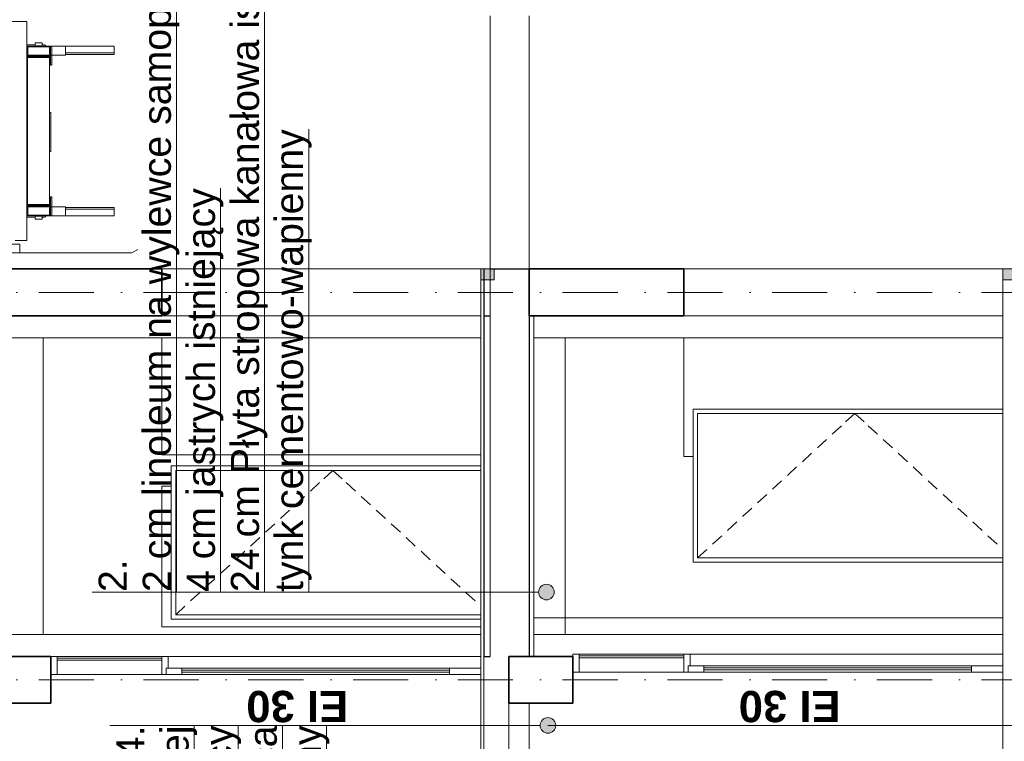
# Model space of a CAD drawing. Header units: millimetres. Extents: x -8078 to 241103, y -4319 to 602442.
# Tile 5 of 148: x 21420 to 27720, y 251738 to 256357. Entities that reach past the tile are written whole.
import ezdxf

# ---------------------------------------------------------------- set-up
doc = ezdxf.new("R2010")
doc.units = ezdxf.units.MM
doc.header["$MEASUREMENT"] = 0
doc.set_wipeout_variables(frame=1)
doc.linetypes.add('Kropki i Kreski', pattern=[6.702778, 3.527778, -1.763889, 0, -1.411111])
doc.linetypes.add('Wipeout_Contour', pattern=[1000, 0, -1000])
for name, color, linetype in [('#podkład', 252, 'Continuous'), ('2D - Ogólne', 7, 'Continuous'), ('2D - Rysunki i Obrazki', 7, 'Continuous'), ('Konstrukcja - Siatka mod', 7, 'Continuous'), ('Konstrukcja - Stropy', 7, 'Continuous'), ('Konstrukcja - Ściany działowe', 7, 'Continuous'), ('Konstrukcja - Ściany nośne wew..P', 7, 'Continuous'), ('Opisy - Etykiety', 7, 'Continuous'), ('Opisy - Tekst', 7, 'Continuous')]:
    doc.layers.add(name, color=color, linetype=linetype)
doc.styles.add('STYL_AUTOMATYCZNY_12', font='txt')
doc.styles.add('STYL_AUTOMATYCZNY_3', font='txt')

# ---------------------------------------------------------------- blocks, each defined once
blk = doc.blocks.new('qqe433333')
at = {"layer": '2D - Ogólne', "linetype": 'Continuous', "lineweight": 0}
for points in [[(-14937.6, 676219.5), (-15022.6, 676219.5), (-15022.6, 676149.5), (-14937.6, 676149.5)], [(-11597.6, 676219.5), (-11682.6, 676219.5), (-11682.6, 676149.5), (-11597.6, 676149.5)]]:
    blk.add_hatch(color=252, dxfattribs=at).paths.add_polyline_path(points)
at = {"layer": 'Opisy - Etykiety', "linetype": 'Continuous', "lineweight": 13}
for points in [[(-14602.6, 674101.3), (-14583.5, 674105.1), (-14567.2, 674115.9), (-14556.4, 674132.1), (-14552.6, 674151.3), (-14556.4, 674170.4), (-14567.2, 674186.6), (-14583.5, 674197.5), (-14602.6, 674201.3), (-14621.7, 674197.5), (-14638, 674186.6), (-14648.8, 674170.4), (-14652.6, 674151.3), (-14648.8, 674132.1), (-14638, 674115.9), (-14621.7, 674105.1)], [(-14592.6, 673247.6), (-14573.5, 673251.4), (-14557.2, 673262.2), (-14546.4, 673278.4), (-14542.6, 673297.6), (-14546.4, 673316.7), (-14557.2, 673332.9), (-14573.5, 673343.8), (-14592.6, 673347.6), (-14611.7, 673343.8), (-14628, 673332.9), (-14638.8, 673316.7), (-14642.6, 673297.6), (-14638.8, 673278.4), (-14628, 673262.2), (-14611.7, 673251.4)]]:
    blk.add_hatch(color=252, dxfattribs=at).paths.add_polyline_path(points)
at = {"color": 252, "linetype": 'Continuous', "lineweight": 13, "ltscale": 100, "flags": 128}
blk.add_lwpolyline([(-14592.6, 673297.6), (-11342.6, 673297.6)], dxfattribs=at)
at = {"layer": '2D - Ogólne', "color": 252, "linetype": 'Continuous', "lineweight": 13, "ltscale": 100}
blk.add_line((-11682.6, 673987.4), (-14682.6, 673987.4), dxfattribs=at)
at = {"layer": '2D - Ogólne', "color": 252, "linetype": 'Continuous', "lineweight": 13, "ltscale": 100, "flags": 128}
for points in [[(-14937.6, 676219.5), (-14937.6, 676149.5), (-15022.6, 676149.5), (-15022.6, 676219.5)], [(-11597.6, 676219.5), (-11597.6, 676149.5), (-11682.6, 676149.5), (-11682.6, 676219.5)]]:
    blk.add_lwpolyline(points, close=True, dxfattribs=at)
at = {"layer": '2D - Rysunki i Obrazki', "color": 252, "linetype": 'Continuous', "lineweight": 13, "ltscale": 100}
for p, q in [((-17926.6, 677802.5), (-20202.6, 677802.5)), ((-17926.6, 676401.5), (-17926.6, 677802.5)), ((-17926.6, 677654), (-17926.6, 676551)), ((-17873.1, 677654), (-17926.6, 677654)), ((-17766.6, 677646), (-17926.6, 677646)), ((-17921.6, 677646), (-17921.6, 677594)), ((-17921.6, 677641), (-17781.6, 677641)), ((-17873.1, 677666.5), (-17828.6, 677666.5)), ((-17873.1, 677666.5), (-17873.1, 677653)), ((-17867.1, 677647), (-17842.3, 677647)), ((-17842.3, 677647), (-17841.4, 677647)), ((-17842.3, 677647), (-17834.5, 677647)), ((-17828.6, 677653), (-17828.6, 677666.5)), ((-17828.6, 677654), (-17823.7, 677654)), ((-17813.1, 677654), (-17823.7, 677654)), ((-17808.6, 677646), (-17808.6, 677649.5)), ((-17781.6, 677594), (-17781.6, 677646)), ((-17776.6, 677646), (-17776.6, 677523.5)), ((-17776.6, 677646), (-17679.8, 677646)), ((-17766.6, 677523.5), (-17766.6, 677646)), ((-17679.8, 677646), (-17368.6, 677646)), ((-17679.8, 677588), (-17679.8, 677646)), ((-17368.6, 677646), (-17368.6, 677641.8)), ((-17368.6, 677602), (-17368.6, 677646)), ((-17922.6, 676631), (-17922.6, 677574)), ((-17916.6, 677573), (-17922.6, 677573)), ((-17917.6, 677583), (-17785.6, 677583)), ((-17917.6, 677579), (-17785.6, 677579)), ((-17916.6, 677573), (-17788.6, 677573)), ((-17787.6, 677588), (-17915.6, 677588)), ((-17782.6, 677573), (-17788.6, 677573)), ((-17782.6, 676632), (-17782.6, 677573)), ((-17780.6, 677533), (-17780.6, 677574)), ((-17776.6, 677588), (-17679.8, 677588)), ((-17368.6, 677602), (-17679.8, 677602)), ((-17679.8, 677593), (-17368.6, 677593)), ((-17368.6, 677593), (-17368.6, 677602)), ((-17926.6, 677531), (-17922.6, 677531)), ((-17780.6, 677532), (-17780.6, 677533)), ((-17776.6, 677533), (-17776.6, 677532)), ((-17776.6, 677523.5), (-17766.6, 677523.5)), ((-17782.6, 677221), (-17772.6, 677221)), ((-17772.6, 676971), (-17772.6, 677221)), ((-17782.6, 676971), (-17772.6, 676971)), ((-17926.6, 676674), (-17922.6, 676674)), ((-17916.6, 676632), (-17922.6, 676632)), ((-17916.6, 676632), (-17788.6, 676632)), ((-17782.6, 676632), (-17788.6, 676632)), ((-17780.6, 676673), (-17780.6, 676672)), ((-17780.6, 676672), (-17780.6, 676631)), ((-17776.6, 676559), (-17776.6, 676681.5)), ((-17766.6, 676681.5), (-17776.6, 676681.5)), ((-17776.6, 676672), (-17776.6, 676673)), ((-17776.6, 676672), (-17776.6, 676631)), ((-17766.6, 676559), (-17766.6, 676681.5)), ((-17921.6, 676559), (-17921.6, 676611)), ((-17917.6, 676626), (-17785.6, 676626)), ((-17917.6, 676622), (-17785.6, 676622)), ((-17787.6, 676617), (-17915.6, 676617)), ((-17781.6, 676611), (-17781.6, 676559)), ((-17776.6, 676617), (-17679.8, 676617)), ((-17776.6, 676611), (-17776.6, 676559)), ((-17679.8, 676559), (-17679.8, 676617)), ((-17679.8, 676612), (-17368.6, 676612)), ((-17368.6, 676603), (-17679.8, 676603)), ((-17368.6, 676612), (-17368.6, 676603)), ((-17368.6, 676603), (-17368.6, 676559)), ((-17926.6, 676559), (-17766.6, 676559)), ((-17873.1, 676551), (-17926.6, 676551)), ((-17921.6, 676564), (-17781.6, 676564)), ((-17873.1, 676538.5), (-17873.1, 676552)), ((-17873.1, 676538.5), (-17828.6, 676538.5)), ((-17867.1, 676558), (-17842.3, 676558)), ((-17842.3, 676558), (-17834.4, 676558)), ((-17842.3, 676558), (-17841.4, 676558)), ((-17828.6, 676552), (-17828.6, 676538.5)), ((-17828.6, 676551), (-17823.7, 676551)), ((-17813.1, 676551), (-17823.7, 676551)), ((-17808.6, 676559), (-17808.6, 676555.5)), ((-17774.8, 676559), (-17679.8, 676559)), ((-17571.8, 676559), (-17679.8, 676559)), ((-17571.8, 676559), (-17368.6, 676559)), ((-17368.6, 676559), (-17368.6, 676563.2)), ((-17972.6, 676377.5), (-20412.6, 676377.5)), ((-17926.6, 676401.5), (-18002.6, 676401.5)), ((-17972.6, 676377.5), (-17972.6, 676323.5)), ((-17972.6, 676323.5), (-20412.6, 676323.5)), ((-17254.6, 676323.5), (-20412.6, 676323.5)), ((-17972.6, 676323.5), (-17254.6, 676323.5)), ((-17254.6, 676323.5), (-17217.6, 676344.5))]:
    blk.add_line(p, q, dxfattribs=at)
for centre, radius, start, end in [((-17867.1, 677653), 5.98, 179.8121, 269.8111), ((-17834.5, 677653), 5.98, 270.1889, 0.1879), ((-17813.1, 677649.5), 4.5, 0, 90), ((-17915.6, 677594), 11, 180, 270), ((-17917.6, 677574), 9, 90, 180), ((-17917.6, 677574), 5, 90, 180), ((-17915.6, 677594), 6, 180, 270), ((-17787.6, 677594), 11, 270, 0), ((-17787.6, 677594), 6, 270, 0), ((-17785.6, 677574), 9, 0, 90), ((-17785.6, 677574), 5, 0, 90), ((-17785.6, 677532), 5, 306.8699, 0), ((-17785.6, 677532), 9, 289.4712, 0), ((-17917.6, 676631), 9, 180, 270), ((-17917.6, 676631), 5, 180, 270), ((-17785.6, 676631), 5, 270, 0), ((-17785.6, 676631), 9, 270, 0), ((-17785.6, 676673), 9, 0, 70.5288), ((-17785.6, 676673), 5, 0, 53.1301), ((-17915.6, 676611), 11, 90, 180), ((-17915.6, 676611), 6, 90, 180), ((-17787.6, 676611), 11, 0, 90), ((-17787.6, 676611), 6, 0, 90), ((-17867.1, 676552), 5.98, 90.1889, 180.1879), ((-17834.6, 676552), 5.99, 359.8537, 80.181), ((-17813.1, 676555.5), 4.5, 270, 0)]:
    blk.add_arc(centre, radius, start, end, dxfattribs=at)
at = {"layer": 'Konstrukcja - Siatka mod', "color": 252, "linetype": 'Kropki i Kreski', "lineweight": 13, "ltscale": 100}
for p, q in [((-21202.6, 676069.5), (2797.4, 676069.5)), ((-21202.6, 673589.5), (2797.4, 673589.5))]:
    blk.add_line(p, q, dxfattribs=at)
at = {"layer": 'Konstrukcja - Stropy', "color": 252, "linetype": 'Continuous', "lineweight": 13, "ltscale": 100}
for p, q in [((-15022.6, 676219.5), (-15002.6, 676219.5)), ((-11682.6, 676219.5), (-11662.6, 676219.5)), ((-14682.6, 675919.5), (-14682.6, 673739.5)), ((-14842.6, 673439.5), (-14842.6, 672342.6))]:
    blk.add_line(p, q, dxfattribs=at)
at = {"layer": 'Konstrukcja - Stropy', "color": 252, "linetype": 'Continuous', "lineweight": 25, "ltscale": 100}
for p, q in [((-14962.6, 676219.5), (-14712.6, 676219.5)), ((-15002.6, 675919.5), (-14962.6, 675919.5)), ((-14712.6, 675919.5), (-14712.6, 673739.5))]:
    blk.add_line(p, q, dxfattribs=at)
at = {"layer": 'Konstrukcja - Stropy', "color": 252, "linetype": 'Continuous', "lineweight": 13, "ltscale": 100, "flags": 128}
blk.add_lwpolyline([(-14962.6, 676219.5), (-14962.6, 675919.5), (-14962.6, 673739.5)], dxfattribs=at)
at = {"layer": 'Konstrukcja - Ściany działowe', "color": 252, "linetype": 'Continuous', "lineweight": 13, "ltscale": 100}
for p, q in [((-17822.6, 673880.2), (-17822.6, 675779.5)), ((-14482.6, 673880.2), (-14482.6, 675779.5)), ((-18208.3, 673880.2), (-17822.6, 673880.2)), ((-14682.6, 673880.2), (-14482.6, 673880.2))]:
    blk.add_line(p, q, dxfattribs=at)
at = {"layer": 'Konstrukcja - Ściany nośne wew..P', "color": 252, "linetype": 'Continuous', "lineweight": 20, "ltscale": 100}
for p, q in [((-14962.6, 676219.5), (-14962.6, 677839.5)), ((-14712.6, 676219.5), (-14712.6, 677839.5)), ((-17062.6, 676219.5), (-15022.6, 676219.5)), ((-15002.6, 676219.5), (-14962.6, 676219.5)), ((-13722.6, 676219.5), (-11682.6, 676219.5)), ((-15022.6, 675919.5), (-17062.6, 675919.5)), ((-11682.6, 675919.5), (-13722.6, 675919.5)), ((-14682.6, 675779.5), (-14482.6, 675779.5)), ((-18184.2, 673879.5), (-15022.6, 673879.5)), ((-14682.6, 673879.5), (-11682.6, 673879.5)), ((-14712.6, 672342.6), (-14712.6, 673439.5))]:
    blk.add_line(p, q, dxfattribs=at)
at = {"layer": 'Konstrukcja - Ściany nośne wew..P', "color": 252, "linetype": 'Continuous', "lineweight": 35, "ltscale": 100}
for p, q in [((-18290.5, 676219.5), (-17062.6, 676219.5)), ((-17062.6, 676219.5), (-17062.6, 675919.5)), ((-14712.6, 676219.5), (-14712.6, 675919.5)), ((-14712.6, 676219.5), (-13722.6, 676219.5)), ((-13722.6, 676219.5), (-13722.6, 675919.5)), ((-18276.8, 675919.5), (-17062.6, 675919.5)), ((-14712.6, 675919.5), (-14682.6, 675919.5)), ((-14682.6, 675919.5), (-13722.6, 675919.5)), ((-18177.8, 673739.5), (-17772.6, 673739.5)), ((-14842.6, 673739.5), (-14842.6, 673439.5)), ((-14682.6, 673739.5), (-14432.6, 673739.5)), ((-18164.2, 673439.5), (-17772.6, 673439.5)), ((-14842.6, 673439.5), (-14432.6, 673439.5))]:
    blk.add_line(p, q, dxfattribs=at)
at = {"layer": 'Konstrukcja - Ściany nośne wew..P', "color": 252, "linetype": 'Continuous', "lineweight": 13, "ltscale": 100}
for p, q in [((-14432.6, 673754.5), (-14432.6, 673739.5)), ((-15112, 673624.4), (-15167, 673624.4)), ((-15022.6, 673624.4), (-15077.6, 673624.4)), ((-11772, 673639.4), (-11827, 673639.4)), ((-11682.6, 673639.4), (-11737.6, 673639.4))]:
    blk.add_line(p, q, dxfattribs=at)
at = {"layer": 'Konstrukcja - Ściany nośne wew..P', "color": 252, "linetype": 'Continuous', "lineweight": 35, "ltscale": 100, "flags": 128}
for points in [[(-17772.6, 673739.5), (-17772.6, 673624.5), (-17772.6, 673439.5)], [(-14842.6, 673739.5), (-14712.6, 673739.5), (-14682.6, 673739.5)], [(-14432.6, 673739.5), (-14432.6, 673639.5), (-14432.6, 673439.5)]]:
    blk.add_lwpolyline(points, dxfattribs=at)
at = {"layer": 'Opisy - Etykiety', "color": 252, "linetype": 'Continuous', "lineweight": 13, "ltscale": 100}
blk.add_line((-14642.6, 673297.6), (-17395.7, 673297.6), dxfattribs=at)
for centre in [(-14602.6, 674151.3), (-14592.6, 673297.6)]:
    blk.add_circle(centre, 50, dxfattribs=at)
at = {"layer": 'Opisy - Etykiety', "color": 252, "linetype": 'Continuous', "lineweight": 13, "insert": (-17354.5, 673297.6), "char_height": 180, "attachment_point": 3, "rotation": 90, "line_spacing_factor": 0.940699, "style": 'STYL_AUTOMATYCZNY_3'}
blk.add_mtext('\\A1;{\\pqr;\\fArial|b0|i0|c238|p0;\\W1.000000;4.\\P\\pqr;\\fArial|b0|i0|c238|p0;\\L\\W1.000000;\\L2 cm żywica na wylewce samopoziomującej\\P\\pqr;\\fArial|b0|i0|c238|p0;\\L\\W1.000000;\\L4 cm jastrych istniejący\\P\\pqr;\\fArial|b0|i0|c238|p0;\\L\\W1.000000;\\L24 cm Płyta stropowa kanałowa istniejąca\\P\\pqr;\\fArial|b0|i0|c238|p0;\\L\\W1.000000;\\Ltynk cementowo-wapienny }', dxfattribs=at)
at = {"layer": 'Opisy - Tekst', "color": 252, "linetype": 'Continuous', "lineweight": 13, "char_height": 200, "attachment_point": 1, "rotation": 180, "style": 'STYL_AUTOMATYCZNY_12'}
for insert in [(-15870.9, 673318.6), (-12720.1, 673318.6)]:
    blk.add_mtext('\\A1;{\\pql;\\fHelvetica|b1|i0|c238|p0;\\W1.000000;EI 30}', dxfattribs=dict(at, insert=insert))
at = {"color": 252, "linetype": 'Wipeout_Contour', "lineweight": 0, "ltscale": 1925244.806501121}
blk.add_wipeout([(-17062.6, 675779.5), (-17062.6, 675029.5), (-15022.6, 675029.5), (-15022.6, 675779.5)], dxfattribs=at).dxf.layer = 'Konstrukcja - Ściany nośne wew..P'
at = {"color": 252, "linetype": 'Wipeout_Contour', "lineweight": 0, "ltscale": 2870211.947386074}
blk.add_wipeout([(-13722.6, 675019.5), (-13662.6, 675019.5), (-13662.6, 675322.2), (-11682.6, 675322.2), (-11682.6, 675779.5), (-13722.6, 675779.5)], dxfattribs=at).dxf.layer = 'Konstrukcja - Ściany nośne wew..P'
at = {"color": 252, "linetype": 'Wipeout_Contour', "lineweight": 0, "ltscale": 1924619.45506449}
blk.add_wipeout([(-16962.6, 674958.4), (-16962.6, 674930.4), (-15022.6, 674930.4), (-15022.6, 674958.4)], dxfattribs=at).dxf.layer = 'Konstrukcja - Ściany nośne wew..P'
at = {"color": 252, "linetype": 'Wipeout_Contour', "lineweight": 0, "ltscale": 2888113.945018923}
blk.add_wipeout([(-17062.6, 673928.4), (-15022.6, 673928.4), (-15022.6, 673978.4), (-17002.6, 673978.4), (-17002.6, 674828.4), (-17062.6, 674828.4)], dxfattribs=at).dxf.layer = 'Konstrukcja - Ściany nośne wew..P'
at = {"color": 252, "linetype": 'Wipeout_Contour', "lineweight": 0, "ltscale": 1911079.461873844}
blk.add_wipeout([(-13622.6, 674342.2), (-11682.6, 674342.2), (-11682.6, 674370.2), (-13622.6, 674370.2)], dxfattribs=at).dxf.layer = 'Konstrukcja - Ściany nośne wew..P'
at = {"color": 252, "linetype": 'Wipeout_Contour', "lineweight": 0, "ltscale": 1928915.830873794}
blk.add_wipeout([(-17732.6, 673624.5), (-17062.6, 673624.5), (-17062.6, 673739.5), (-17732.6, 673739.5)], dxfattribs=at).dxf.layer = 'Konstrukcja - Ściany nośne wew..P'
at = {"color": 252, "linetype": 'Wipeout_Contour', "lineweight": 0, "ltscale": 1923582.643816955}
blk.add_wipeout([(-17022.6, 673664.5), (-15022.6, 673664.5), (-15022.6, 673739.5), (-17022.6, 673739.5)], dxfattribs=at).dxf.layer = 'Konstrukcja - Ściany nośne wew..P'
at = {"color": 252, "linetype": 'Wipeout_Contour', "lineweight": 0, "ltscale": 1915931.074220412}
blk.add_wipeout([(-14392.6, 673639.5), (-13722.6, 673639.5), (-13722.6, 673754.5), (-14392.6, 673754.5)], dxfattribs=at).dxf.layer = 'Konstrukcja - Ściany nośne wew..P'
at = {"color": 252, "linetype": 'Wipeout_Contour', "lineweight": 0, "ltscale": 1910600.106331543}
blk.add_wipeout([(-13682.6, 673679.5), (-11682.6, 673679.5), (-11682.6, 673754.5), (-13682.6, 673754.5)], dxfattribs=at).dxf.layer = 'Konstrukcja - Ściany nośne wew..P'
at = {"layer": 'Konstrukcja - Stropy', "color": 252, "linetype": 'Continuous', "lineweight": 13, "ltscale": 100}
blk.add_line((-15002.6, 673739.5), (-15002.6, 672042.6), dxfattribs=at)
at = {"layer": 'Konstrukcja - Stropy', "color": 252, "linetype": 'Continuous', "lineweight": 25, "ltscale": 100}
blk.add_line((-15002.6, 673739.5), (-14962.6, 673739.5), dxfattribs=at)
at = {"layer": 'Konstrukcja - Stropy', "color": 252, "linetype": 'Continuous', "lineweight": 13, "ltscale": 100, "flags": 128}
for points in [[(-15022.6, 673739.5), (-15022.6, 673664.5), (-15022.6, 673624.5), (-15022.6, 672042.6)], [(-11682.6, 673739.5), (-11682.6, 673679.5), (-11682.6, 673639.5), (-11682.6, 672042.6)]]:
    blk.add_lwpolyline(points, dxfattribs=at)
at = {"layer": 'Konstrukcja - Ściany nośne wew..P', "color": 252, "linetype": 'Continuous', "lineweight": 20, "ltscale": 100}
for p, q in [((-18263.7, 675779.5), (-15022.6, 675779.5)), ((-17062.6, 675029.5), (-17062.6, 675779.5)), ((-14482.6, 675779.5), (-11682.6, 675779.5)), ((-13722.6, 675019.5), (-13722.6, 675779.5)), ((-15022.6, 675029.5), (-17062.6, 675029.5)), ((-17062.6, 673928.4), (-17062.6, 674828.4)), ((-15022.6, 673928.4), (-17062.6, 673928.4))]:
    blk.add_line(p, q, dxfattribs=at)
at = {"layer": 'Konstrukcja - Ściany nośne wew..P', "color": 252, "linetype": 'Continuous', "lineweight": 13, "ltscale": 100}
for p, q in [((-17772.6, 673739.5), (-17732.6, 673739.5)), ((-17732.6, 673739.5), (-17062.6, 673739.5)), ((-17732.6, 673739.5), (-17732.6, 673624.5)), ((-17062.6, 673739.5), (-17062.6, 673624.5)), ((-17062.6, 673739.5), (-17022.6, 673739.5)), ((-17022.6, 673739.5), (-15022.6, 673739.5)), ((-17022.6, 673739.5), (-17022.6, 673664.5)), ((-14432.6, 673754.5), (-14392.6, 673754.5)), ((-14392.6, 673754.5), (-13722.6, 673754.5)), ((-14392.6, 673754.5), (-14392.6, 673639.5)), ((-13722.6, 673742.5), (-14392.6, 673742.5)), ((-14392.6, 673730.5), (-13722.6, 673730.5)), ((-13722.6, 673754.5), (-13722.6, 673639.5)), ((-13722.6, 673754.5), (-13682.6, 673754.5)), ((-13682.6, 673754.5), (-11682.6, 673754.5)), ((-13682.6, 673754.5), (-13682.6, 673679.5)), ((-17062.6, 673727.5), (-17732.6, 673727.5)), ((-17732.6, 673715.5), (-17062.6, 673715.5)), ((-13694.6, 673679.5), (-13694.6, 673639.5)), ((-13682.6, 673679.6), (-13639.6, 673679.6)), ((-11772, 673679.6), (-11827, 673679.6)), ((-11694, 673679.6), (-11737.6, 673679.6)), ((-17772.6, 673624.5), (-17732.6, 673624.5)), ((-17732.6, 673624.5), (-17062.6, 673624.5)), ((-17034.6, 673664.5), (-17034.6, 673624.5)), ((-17034.6, 673624.4), (-16979.6, 673624.4)), ((-17022.6, 673664.6), (-16979.6, 673664.6)), ((-15112, 673664.6), (-15167, 673664.6)), ((-15034, 673664.6), (-15077.6, 673664.6)), ((-14432.6, 673639.5), (-14392.6, 673639.5)), ((-14392.6, 673639.5), (-13722.6, 673639.5)), ((-13694.6, 673639.4), (-13639.6, 673639.4))]:
    blk.add_line(p, q, dxfattribs=at)
at = {"color": 252, "linetype": 'Wipeout_Contour', "lineweight": 0, "ltscale": 1911973.281056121}
blk.add_wipeout([(-13622.6, 675322.2), (-13622.6, 675294.2), (-11682.6, 675294.2), (-11682.6, 675322.2)], dxfattribs=at).dxf.layer = 'Konstrukcja - Ściany nośne wew..P'
at = {"color": 252, "linetype": 'Wipeout_Contour', "lineweight": 0, "ltscale": 1923734.392358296}
blk.add_wipeout([(-16962.6, 673978.4), (-15022.6, 673978.4), (-15022.6, 674006.4), (-16962.6, 674006.4)], dxfattribs=at).dxf.layer = 'Konstrukcja - Ściany nośne wew..P'
at = {"color": 252, "linetype": 'Wipeout_Contour', "lineweight": 0, "ltscale": 1910764.448390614}
blk.add_wipeout([(-13594.6, 673639.5), (-11882.6, 673639.5), (-11882.6, 673679.5), (-13594.6, 673679.5)], dxfattribs=at).dxf.layer = 'Konstrukcja - Ściany nośne wew..P'
at = {"color": 252, "linetype": 'Wipeout_Contour', "lineweight": 0, "ltscale": 1923747.440429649}
blk.add_wipeout([(-16934.6, 673624.5), (-15222.6, 673624.5), (-15222.6, 673664.5), (-16934.6, 673664.5)], dxfattribs=at).dxf.layer = 'Konstrukcja - Ściany nośne wew..P'
at = {"layer": 'Konstrukcja - Ściany nośne wew..P', "color": 252, "linetype": 'Continuous', "lineweight": 13, "ltscale": 100}
for p, q in [((-13605.2, 673679.6), (-13550.2, 673679.6)), ((-13594.6, 673679.5), (-11882.6, 673679.5)), ((-13594.6, 673679.5), (-13594.6, 673639.5)), ((-13515.8, 673679.6), (-13460.8, 673679.6)), ((-13426.4, 673679.6), (-13371.4, 673679.6)), ((-13337, 673679.6), (-13282, 673679.6)), ((-13247.6, 673679.6), (-13192.6, 673679.6)), ((-13158.2, 673679.6), (-13103.2, 673679.6)), ((-13068.8, 673679.6), (-13013.8, 673679.6)), ((-12979.4, 673679.6), (-12924.4, 673679.6)), ((-12890, 673679.6), (-12875, 673679.6)), ((-12875, 673679.6), (-12835, 673679.6)), ((-12800.6, 673679.6), (-12745.6, 673679.6)), ((-12743.6, 673679.6), (-12688.6, 673679.6)), ((-12633.6, 673679.6), (-12688.6, 673679.6)), ((-12576.6, 673679.6), (-12631.6, 673679.6)), ((-12502.2, 673679.6), (-12542.2, 673679.6)), ((-12487.2, 673679.6), (-12502.2, 673679.6)), ((-12397.8, 673679.6), (-12452.8, 673679.6)), ((-12308.4, 673679.6), (-12363.4, 673679.6)), ((-12219, 673679.6), (-12274, 673679.6)), ((-12129.6, 673679.6), (-12184.6, 673679.6)), ((-12040.2, 673679.6), (-12095.2, 673679.6)), ((-11950.8, 673679.6), (-12005.8, 673679.6)), ((-11861.4, 673679.6), (-11916.4, 673679.6)), ((-11882.6, 673679.5), (-11882.6, 673639.5)), ((-11882.6, 673679.5), (-11682.6, 673679.5)), ((-16945.2, 673664.6), (-16890.2, 673664.6)), ((-16945.2, 673624.4), (-16890.2, 673624.4)), ((-16934.6, 673664.5), (-15222.6, 673664.5)), ((-16934.6, 673664.5), (-16934.6, 673624.5)), ((-15222.6, 673650.5), (-16934.6, 673650.5)), ((-16934.6, 673638.5), (-15222.6, 673638.5)), ((-16934.6, 673624.5), (-15222.6, 673624.5)), ((-16855.8, 673664.6), (-16800.8, 673664.6)), ((-16855.8, 673624.4), (-16800.8, 673624.4)), ((-16766.4, 673664.6), (-16711.4, 673664.6)), ((-16766.4, 673624.4), (-16711.4, 673624.4)), ((-16677, 673664.6), (-16622, 673664.6)), ((-16677, 673624.4), (-16622, 673624.4)), ((-16587.6, 673664.6), (-16532.6, 673664.6)), ((-16587.6, 673624.4), (-16532.6, 673624.4)), ((-16498.2, 673664.6), (-16443.2, 673664.6)), ((-16498.2, 673624.4), (-16443.2, 673624.4)), ((-16408.8, 673664.6), (-16353.8, 673664.6)), ((-16408.8, 673624.4), (-16353.8, 673624.4)), ((-16319.4, 673664.6), (-16264.4, 673664.6)), ((-16319.4, 673624.4), (-16264.4, 673624.4)), ((-16230, 673664.6), (-16213.8, 673664.6)), ((-16230, 673624.4), (-16213.8, 673624.4)), ((-16213.8, 673664.6), (-16175, 673664.6)), ((-16213.8, 673624.4), (-16175, 673624.4)), ((-16140.6, 673664.6), (-16085.6, 673664.6)), ((-16140.6, 673624.4), (-16085.6, 673624.4)), ((-16083.6, 673664.6), (-16028.6, 673664.6)), ((-16083.6, 673624.4), (-16028.6, 673624.4)), ((-15973.6, 673664.6), (-16028.6, 673664.6)), ((-15973.6, 673624.4), (-16028.6, 673624.4)), ((-15916.6, 673664.6), (-15971.6, 673664.6)), ((-15916.6, 673624.4), (-15971.6, 673624.4)), ((-15843.4, 673664.6), (-15882.2, 673664.6)), ((-15843.4, 673624.4), (-15882.2, 673624.4)), ((-15827.2, 673664.6), (-15843.4, 673664.6)), ((-15827.2, 673624.4), (-15843.4, 673624.4)), ((-15737.8, 673664.6), (-15792.8, 673664.6)), ((-15737.8, 673624.4), (-15792.8, 673624.4)), ((-15648.4, 673664.6), (-15703.4, 673664.6)), ((-15648.4, 673624.4), (-15703.4, 673624.4)), ((-15559, 673664.6), (-15614, 673664.6)), ((-15559, 673624.4), (-15614, 673624.4)), ((-15469.6, 673664.6), (-15524.6, 673664.6)), ((-15469.6, 673624.4), (-15524.6, 673624.4)), ((-15380.2, 673664.6), (-15435.2, 673664.6)), ((-15380.2, 673624.4), (-15435.2, 673624.4)), ((-15290.8, 673664.6), (-15345.8, 673664.6)), ((-15290.8, 673624.4), (-15345.8, 673624.4)), ((-15201.4, 673664.6), (-15256.4, 673664.6)), ((-15201.4, 673624.4), (-15256.4, 673624.4)), ((-15222.6, 673664.5), (-15222.6, 673624.5)), ((-15222.6, 673664.5), (-15022.6, 673664.5)), ((-15222.6, 673624.5), (-15022.6, 673624.5)), ((-13605.2, 673639.4), (-13550.2, 673639.4)), ((-11882.6, 673665.5), (-13594.6, 673665.5)), ((-13594.6, 673653.5), (-11882.6, 673653.5)), ((-13594.6, 673639.5), (-11882.6, 673639.5)), ((-13515.8, 673639.4), (-13460.8, 673639.4)), ((-13426.4, 673639.4), (-13371.4, 673639.4)), ((-13337, 673639.4), (-13282, 673639.4)), ((-13247.6, 673639.4), (-13192.6, 673639.4)), ((-13158.2, 673639.4), (-13103.2, 673639.4)), ((-13068.8, 673639.4), (-13013.8, 673639.4)), ((-12979.4, 673639.4), (-12924.4, 673639.4)), ((-12890, 673639.4), (-12875, 673639.4)), ((-12875, 673639.4), (-12835, 673639.4)), ((-12800.6, 673639.4), (-12745.6, 673639.4)), ((-12743.6, 673639.4), (-12688.6, 673639.4)), ((-12633.6, 673639.4), (-12688.6, 673639.4)), ((-12576.6, 673639.4), (-12631.6, 673639.4)), ((-12502.2, 673639.4), (-12542.2, 673639.4)), ((-12487.2, 673639.4), (-12502.2, 673639.4)), ((-12397.8, 673639.4), (-12452.8, 673639.4)), ((-12308.4, 673639.4), (-12363.4, 673639.4)), ((-12219, 673639.4), (-12274, 673639.4)), ((-12129.6, 673639.4), (-12184.6, 673639.4)), ((-12040.2, 673639.4), (-12095.2, 673639.4)), ((-11950.8, 673639.4), (-12005.8, 673639.4)), ((-11861.4, 673639.4), (-11916.4, 673639.4)), ((-11882.6, 673639.5), (-11682.6, 673639.5))]:
    blk.add_line(p, q, dxfattribs=at)
at = {"layer": 'Konstrukcja - Ściany nośne wew..P', "color": 252, "linetype": 'Continuous', "lineweight": 13, "ltscale": 100, "flags": 128}
for points in [[(-13694.6, 673679.5), (-13682.6, 673679.5), (-13594.6, 673679.5)], [(-17062.6, 673624.5), (-17034.6, 673624.5), (-16934.6, 673624.5)], [(-17034.6, 673664.5), (-17022.6, 673664.5), (-16934.6, 673664.5)], [(-13722.6, 673639.5), (-13694.6, 673639.5), (-13594.6, 673639.5)]]:
    blk.add_lwpolyline(points, dxfattribs=at)
at = {"color": 252, "linetype": 'Wipeout_Contour', "lineweight": 0, "ltscale": 3830695.691718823}
blk.add_wipeout([(-13634.6, 675294.2), (-13622.6, 675294.2), (-13622.6, 675322.2), (-13662.6, 675322.2), (-13662.6, 674342.2), (-13622.6, 674342.2), (-13622.6, 674370.2), (-13634.6, 674370.2)], dxfattribs=at).dxf.layer = 'Konstrukcja - Ściany nośne wew..P'
at = {"color": 252, "linetype": 'Wipeout_Contour', "lineweight": 0, "ltscale": 3856001.139053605}
blk.add_wipeout([(-16974.6, 674930.4), (-16962.6, 674930.4), (-16962.6, 674958.4), (-17002.6, 674958.4), (-17002.6, 673978.4), (-16962.6, 673978.4), (-16962.6, 674006.4), (-16974.6, 674006.4)], dxfattribs=at).dxf.layer = 'Konstrukcja - Ściany nośne wew..P'
at = {"color": 252, "linetype": 'Wipeout_Contour', "lineweight": 0, "ltscale": 1911549.650517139}
blk.add_wipeout([(-13634.6, 675294.2), (-13634.6, 674370.2), (-11682.6, 674370.2), (-11682.6, 675294.2)], dxfattribs=at).dxf.layer = 'Konstrukcja - Ściany nośne wew..P'
at = {"color": 252, "linetype": 'Wipeout_Contour', "lineweight": 0, "ltscale": 1924200.216244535}
blk.add_wipeout([(-16974.6, 674930.4), (-16974.6, 674006.4), (-15022.6, 674006.4), (-15022.6, 674930.4)], dxfattribs=at).dxf.layer = 'Konstrukcja - Ściany nośne wew..P'
at = {"layer": 'Konstrukcja - Stropy', "color": 252, "linetype": 'Continuous', "lineweight": 13, "ltscale": 100}
for p, q in [((-15022.6, 676219.5), (-15022.6, 673739.5)), ((-11682.6, 676219.5), (-11682.6, 673739.5))]:
    blk.add_line(p, q, dxfattribs=at)
at = {"layer": 'Konstrukcja - Stropy', "color": 252, "linetype": 'Continuous', "lineweight": 25, "ltscale": 100, "flags": 128}
blk.add_lwpolyline([(-15002.6, 676219.5), (-15002.6, 675919.5), (-15002.6, 673739.5)], dxfattribs=at)
at = {"layer": 'Konstrukcja - Ściany nośne wew..P', "color": 252, "linetype": 'Continuous', "lineweight": 13, "ltscale": 100}
for p, q in [((-13662.6, 675322.2), (-13622.6, 675322.2)), ((-13662.6, 674342.2), (-13662.6, 675322.2)), ((-13622.6, 675322.2), (-11682.6, 675322.2)), ((-11682.6, 675294.2), (-13634.6, 675294.2)), ((-13634.6, 675294.2), (-13634.6, 674370.2)), ((-12687.5, 675240), (-12628.6, 675294.2)), ((-12569.7, 675240), (-12628.6, 675294.2)), ((-12772.9, 675161.6), (-12714, 675215.7)), ((-12484.3, 675161.6), (-12543.2, 675215.7)), ((-12868.7, 675073.7), (-12809.7, 675127.8)), ((-12388.5, 675073.7), (-12447.5, 675127.8)), ((-12964.4, 674985.7), (-12905.5, 675039.9)), ((-12292.8, 674985.7), (-12351.7, 675039.9)), ((-17002.6, 674958.4), (-16962.6, 674958.4)), ((-17002.6, 673978.4), (-17002.6, 674958.4)), ((-15022.6, 674930.4), (-16974.6, 674930.4)), ((-16974.6, 674930.4), (-16974.6, 674006.4)), ((-16962.6, 674958.4), (-15022.6, 674958.4)), ((-16027.5, 674876.2), (-15968.6, 674930.4)), ((-15909.7, 674876.2), (-15968.6, 674930.4)), ((-13060.1, 674897.8), (-13001.2, 674951.9)), ((-12197.1, 674897.8), (-12256, 674951.9)), ((-13155.9, 674809.9), (-13097, 674864)), ((-12101.3, 674809.9), (-12160.2, 674864)), ((-16112.9, 674797.8), (-16054, 674851.9)), ((-15824.3, 674797.8), (-15883.2, 674851.9)), ((-16208.7, 674709.9), (-16149.7, 674764)), ((-15728.5, 674709.9), (-15787.5, 674764)), ((-13251.6, 674721.9), (-13192.7, 674776)), ((-12005.6, 674721.9), (-12064.5, 674776)), ((-16304.4, 674621.9), (-16245.5, 674676)), ((-15632.8, 674621.9), (-15691.7, 674676)), ((-13347.4, 674634), (-13288.4, 674688.1)), ((-11909.8, 674634), (-11968.7, 674688.1)), ((-16400.1, 674534), (-16341.2, 674588.1)), ((-15537.1, 674534), (-15596, 674588.1)), ((-13443.1, 674546), (-13384.2, 674600.2)), ((-11814.1, 674546), (-11873, 674600.2)), ((-16495.9, 674446), (-16437, 674500.2)), ((-15441.3, 674446), (-15500.2, 674500.2)), ((-13538.9, 674458.1), (-13479.9, 674512.2)), ((-11718.3, 674458.1), (-11777.3, 674512.2)), ((-13634.6, 674370.2), (-13575.7, 674424.3)), ((-16591.6, 674358.1), (-16532.7, 674412.2)), ((-15345.6, 674358.1), (-15404.5, 674412.2)), ((-13634.6, 674370.2), (-11682.6, 674370.2)), ((-16687.4, 674270.2), (-16628.4, 674324.3)), ((-15249.8, 674270.2), (-15308.7, 674324.3)), ((-13622.6, 674342.2), (-13662.6, 674342.2)), ((-11682.6, 674342.2), (-13622.6, 674342.2)), ((-16783.1, 674182.2), (-16724.2, 674236.3)), ((-15154.1, 674182.2), (-15213, 674236.3)), ((-16878.9, 674094.3), (-16819.9, 674148.4)), ((-15058.3, 674094.3), (-15117.3, 674148.4)), ((-16974.6, 674006.4), (-16915.7, 674060.5)), ((-16974.6, 674006.4), (-15022.6, 674006.4)), ((-16962.6, 673978.4), (-17002.6, 673978.4)), ((-15022.6, 673978.4), (-16962.6, 673978.4))]:
    blk.add_line(p, q, dxfattribs=at)
at = {"layer": 'Konstrukcja - Ściany nośne wew..P', "color": 252, "linetype": 'Continuous', "lineweight": 20, "ltscale": 100}
for p, q in [((-13662.6, 675019.5), (-13722.6, 675019.5)), ((-17062.6, 674828.4), (-17002.6, 674828.4))]:
    blk.add_line(p, q, dxfattribs=at)
at = {"layer": 'Opisy - Etykiety', "color": 252, "linetype": 'Continuous', "lineweight": 13, "ltscale": 100}
blk.add_line((-14652.6, 674151.3), (-17508.9, 674151.3), dxfattribs=at)
at = {"layer": 'Opisy - Etykiety', "color": 252, "linetype": 'Continuous', "lineweight": 13, "insert": (-17467.7, 674151.3), "char_height": 180, "attachment_point": 1, "rotation": 90, "line_spacing_factor": 0.940136, "style": 'STYL_AUTOMATYCZNY_3'}
blk.add_mtext('\\A1;{\\pql;\\fArial|b0|i0|c238|p0;\\W1.000000;2.\\P\\pql;\\fArial|b0|i0|c238|p0;\\L\\W1.000000;\\L2 cm linoleum na wylewce samopoziomującej\\P\\pql;\\fArial|b0|i0|c238|p0;\\L\\W1.000000;\\L4 cm jastrych istniejący\\P\\pql;\\fArial|b0|i0|c238|p0;\\L\\W1.000000;\\L24 cm Płyta stropowa kanałowa istniejąca\\P\\pql;\\fArial|b0|i0|c238|p0;\\L\\W1.000000;\\Ltynk cementowo-wapienny }', dxfattribs=at)

msp = doc.modelspace()

# ---------------------------------------------------------------- block references
at = {"layer": '#podkład'}
msp.add_blockref('qqe433333', (39392.7, -421457.7), dxfattribs=at)

doc.saveas('drawing.dxf')
